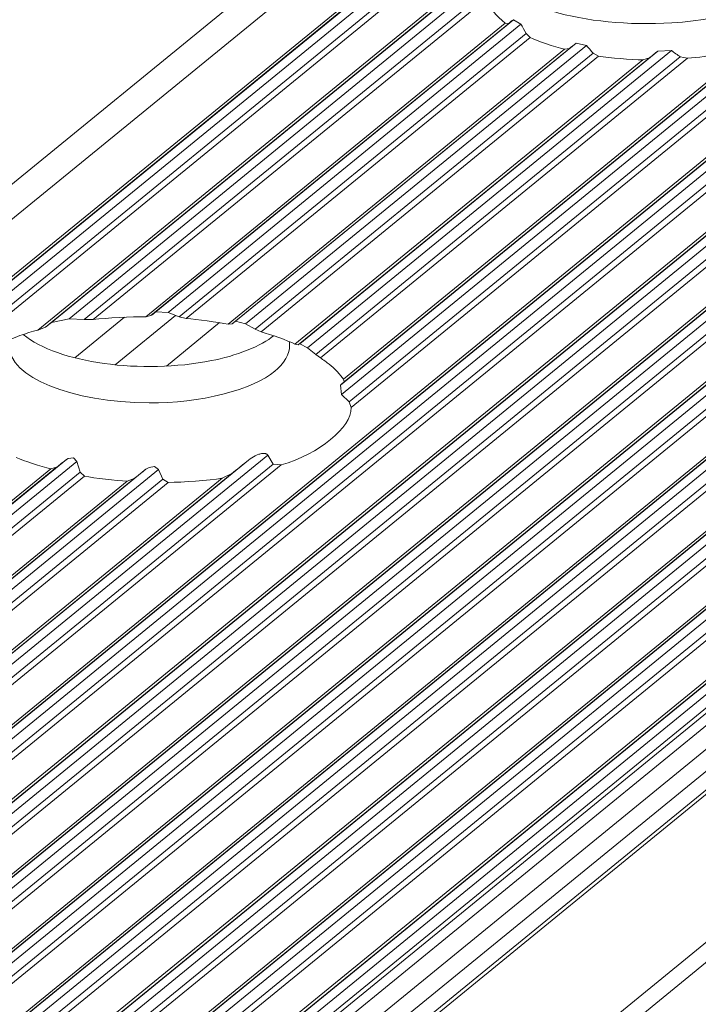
# Model space of a CAD drawing. Header units: inches. Extents: x 0 to 210, y 119 to 193.
# Tile 152 of 180: x 195.59 to 197.07, y 179.35 to 181.48. Entities that reach past the tile are written whole.
import ezdxf

# ---------------------------------------------------------------- set-up
doc = ezdxf.new("R2010")
doc.units = ezdxf.units.IN
doc.header["$MEASUREMENT"] = 0
doc.layers.add('Calque 1', color=7, linetype='Continuous')

# ---------------------------------------------------------------- blocks, each defined once
blk = doc.blocks.new('block 3018')
at = {"layer": 'Calque 1', "color": 9, "lineweight": 9, "true_color": 0xc0c0c0}
blk.add_lwpolyline([(202.1353, 186.4055), (156.0526, 148.779)], dxfattribs=at)
blk = doc.blocks.new('block 3020')
at = {"layer": 'Calque 1', "color": 9, "lineweight": 9, "true_color": 0xc0c0c0}
blk.add_lwpolyline([(202.2548, 186.3786), (156.1718, 148.7521)], dxfattribs=at)
blk = doc.blocks.new('block 3022')
at = {"layer": 'Calque 1', "color": 9, "lineweight": 9, "true_color": 0xc0c0c0}
blk.add_lwpolyline([(202.2658, 186.3808), (156.1832, 148.7543)], dxfattribs=at)
blk = doc.blocks.new('block 3024')
at = {"layer": 'Calque 1', "color": 9, "lineweight": 9, "true_color": 0xc0c0c0}
blk.add_lwpolyline([(202.2803, 186.392), (156.1976, 148.7655)], dxfattribs=at)
blk = doc.blocks.new('block 3026')
at = {"layer": 'Calque 1', "color": 9, "lineweight": 9, "true_color": 0xc0c0c0}
blk.add_lwpolyline([(202.3023, 186.387), (156.2197, 148.7607)], dxfattribs=at)
blk = doc.blocks.new('block 3028')
at = {"layer": 'Calque 1', "color": 9, "lineweight": 9, "true_color": 0xc0c0c0}
blk.add_lwpolyline([(202.3165, 186.3695), (156.2335, 148.743)], dxfattribs=at)
blk = doc.blocks.new('block 3030')
at = {"layer": 'Calque 1', "color": 9, "lineweight": 9, "true_color": 0xc0c0c0}
blk.add_lwpolyline([(202.3271, 186.3622), (156.2445, 148.7359)], dxfattribs=at)
blk = doc.blocks.new('block 3035')
at = {"layer": 'Calque 1', "color": 9, "lineweight": 9, "true_color": 0xc0c0c0}
blk.add_lwpolyline([(201.9186, 185.9421), (195.6316, 180.8089)], dxfattribs=at)
blk = doc.blocks.new('block 3117')
at = {"layer": 'Calque 1', "color": 9, "lineweight": 9, "true_color": 0xc0c0c0}
blk.add_lwpolyline([(196.1597, 180.5162), (189.8435, 175.3591)], dxfattribs=at)
blk = doc.blocks.new('block 3118')
at = {"layer": 'Calque 1', "color": 7, "lineweight": 9, "true_color": 0xffffff}
blk.add_open_spline([(196.1597, 180.5162), (196.2431, 180.5409), (196.3124, 180.5972), (196.312, 180.6408)], degree=3, dxfattribs=at)
blk = doc.blocks.new('block 3119')
at = {"layer": 'Calque 1', "color": 9, "lineweight": 9, "true_color": 0xc0c0c0}
blk.add_lwpolyline([(202.6282, 185.7979), (196.312, 180.6408)], dxfattribs=at)
blk = doc.blocks.new('block 3121')
at = {"layer": 'Calque 1', "color": 9, "lineweight": 9, "true_color": 0xc0c0c0}
blk.add_lwpolyline([(203.1888, 186.1688), (157.1058, 148.5425)], dxfattribs=at)
blk = doc.blocks.new('block 3126')
at = {"layer": 'Calque 1', "color": 9, "lineweight": 9, "true_color": 0xc0c0c0}
blk.add_lwpolyline([(203.1998, 186.171), (157.1171, 148.5445)], dxfattribs=at)
blk = doc.blocks.new('block 3161')
at = {"layer": 'Calque 1', "color": 9, "lineweight": 9, "true_color": 0xc0c0c0}
blk.add_lwpolyline([(203.2143, 186.1822), (157.1316, 148.5559)], dxfattribs=at)
blk = doc.blocks.new('block 3163')
at = {"layer": 'Calque 1', "color": 9, "lineweight": 9, "true_color": 0xc0c0c0}
blk.add_lwpolyline([(203.2363, 186.1772), (157.1536, 148.5509)], dxfattribs=at)
blk = doc.blocks.new('block 3165')
at = {"layer": 'Calque 1', "color": 9, "lineweight": 9, "true_color": 0xc0c0c0}
blk.add_lwpolyline([(203.2501, 186.1596), (157.1674, 148.5332)], dxfattribs=at)
blk = doc.blocks.new('block 3167')
at = {"layer": 'Calque 1', "color": 9, "lineweight": 9, "true_color": 0xc0c0c0}
blk.add_lwpolyline([(203.2611, 186.1526), (157.1785, 148.5261)], dxfattribs=at)
blk = doc.blocks.new('block 3169')
at = {"layer": 'Calque 1', "color": 9, "lineweight": 9, "true_color": 0xc0c0c0}
blk.add_lwpolyline([(203.3441, 186.1338), (157.2615, 148.5075)], dxfattribs=at)
blk = doc.blocks.new('block 3172')
at = {"layer": 'Calque 1', "color": 9, "lineweight": 9, "true_color": 0xc0c0c0}
blk.add_lwpolyline([(203.3555, 186.136), (157.2725, 148.5096)], dxfattribs=at)
blk = doc.blocks.new('block 3174')
at = {"layer": 'Calque 1', "color": 9, "lineweight": 9, "true_color": 0xc0c0c0}
blk.add_lwpolyline([(203.37, 186.1472), (157.2873, 148.5209)], dxfattribs=at)
blk = doc.blocks.new('block 3176')
at = {"layer": 'Calque 1', "color": 9, "lineweight": 9, "true_color": 0xc0c0c0}
blk.add_lwpolyline([(203.392, 186.1424), (157.309, 148.5159)], dxfattribs=at)
blk = doc.blocks.new('block 3178')
at = {"layer": 'Calque 1', "color": 9, "lineweight": 9, "true_color": 0xc0c0c0}
blk.add_lwpolyline([(203.4058, 186.1247), (157.3231, 148.4982)], dxfattribs=at)
blk = doc.blocks.new('block 3180')
at = {"layer": 'Calque 1', "color": 9, "lineweight": 9, "true_color": 0xc0c0c0}
blk.add_lwpolyline([(203.4168, 186.1176), (157.3342, 148.4911)], dxfattribs=at)
blk = doc.blocks.new('block 3182')
at = {"layer": 'Calque 1', "color": 9, "lineweight": 9, "true_color": 0xc0c0c0}
blk.add_lwpolyline([(203.4999, 186.0988), (157.4172, 148.4725)], dxfattribs=at)
blk = doc.blocks.new('block 3184')
at = {"layer": 'Calque 1', "color": 9, "lineweight": 9, "true_color": 0xc0c0c0}
blk.add_lwpolyline([(203.5112, 186.1011), (157.4282, 148.4746)], dxfattribs=at)
blk = doc.blocks.new('block 3186')
at = {"layer": 'Calque 1', "color": 9, "lineweight": 9, "true_color": 0xc0c0c0}
blk.add_lwpolyline([(203.5257, 186.1123), (157.4427, 148.486)], dxfattribs=at)
blk = doc.blocks.new('block 3188')
at = {"layer": 'Calque 1', "color": 9, "lineweight": 9, "true_color": 0xc0c0c0}
blk.add_lwpolyline([(203.5477, 186.1073), (157.4647, 148.481)], dxfattribs=at)
blk = doc.blocks.new('block 3190')
at = {"layer": 'Calque 1', "color": 9, "lineweight": 9, "true_color": 0xc0c0c0}
blk.add_lwpolyline([(203.5615, 186.0897), (157.4789, 148.4632)], dxfattribs=at)
blk = doc.blocks.new('block 3192')
at = {"layer": 'Calque 1', "color": 9, "lineweight": 9, "true_color": 0xc0c0c0}
blk.add_lwpolyline([(203.5725, 186.0826), (157.4895, 148.4562)], dxfattribs=at)
blk = doc.blocks.new('block 3194')
at = {"layer": 'Calque 1', "color": 9, "lineweight": 9, "true_color": 0xc0c0c0}
blk.add_lwpolyline([(203.6556, 186.0639), (157.5729, 148.4375)], dxfattribs=at)
blk = doc.blocks.new('block 3196')
at = {"layer": 'Calque 1', "color": 9, "lineweight": 9, "true_color": 0xc0c0c0}
blk.add_lwpolyline([(203.6666, 186.0661), (157.5839, 148.4396)], dxfattribs=at)
blk = doc.blocks.new('block 3200')
at = {"layer": 'Calque 1', "color": 9, "lineweight": 9, "true_color": 0xc0c0c0}
blk.add_lwpolyline([(203.6811, 186.0773), (157.5984, 148.451)], dxfattribs=at)
blk = doc.blocks.new('block 3202')
at = {"layer": 'Calque 1', "color": 9, "lineweight": 9, "true_color": 0xc0c0c0}
blk.add_lwpolyline([(203.7031, 186.0725), (157.6205, 148.446)], dxfattribs=at)
blk = doc.blocks.new('block 3204')
at = {"layer": 'Calque 1', "color": 9, "lineweight": 9, "true_color": 0xc0c0c0}
blk.add_lwpolyline([(203.7172, 186.0547), (157.6346, 148.4282)], dxfattribs=at)
blk = doc.blocks.new('block 3206')
at = {"layer": 'Calque 1', "color": 9, "lineweight": 9, "true_color": 0xc0c0c0}
blk.add_lwpolyline([(203.7283, 186.0477), (157.6453, 148.4212)], dxfattribs=at)
blk = doc.blocks.new('block 3208')
at = {"layer": 'Calque 1', "color": 9, "lineweight": 9, "true_color": 0xc0c0c0}
blk.add_lwpolyline([(203.8113, 186.0289), (157.7286, 148.4026)], dxfattribs=at)
blk = doc.blocks.new('block 3210')
at = {"layer": 'Calque 1', "color": 9, "lineweight": 9, "true_color": 0xc0c0c0}
blk.add_lwpolyline([(203.8223, 186.0311), (157.7397, 148.4046)], dxfattribs=at)
blk = doc.blocks.new('block 3212')
at = {"layer": 'Calque 1', "color": 9, "lineweight": 9, "true_color": 0xc0c0c0}
blk.add_lwpolyline([(203.8368, 186.0423), (157.7541, 148.416)], dxfattribs=at)
blk = doc.blocks.new('block 3216')
at = {"layer": 'Calque 1', "color": 9, "lineweight": 9, "true_color": 0xc0c0c0}
blk.add_lwpolyline([(203.8588, 186.0375), (157.7762, 148.411)], dxfattribs=at)
blk = doc.blocks.new('block 3218')
at = {"layer": 'Calque 1', "color": 9, "lineweight": 9, "true_color": 0xc0c0c0}
blk.add_lwpolyline([(203.873, 186.0198), (157.79, 148.3935)], dxfattribs=at)
blk = doc.blocks.new('block 3220')
at = {"layer": 'Calque 1', "color": 9, "lineweight": 9, "true_color": 0xc0c0c0}
blk.add_lwpolyline([(203.8836, 186.0127), (157.801, 148.3862)], dxfattribs=at)
blk = doc.blocks.new('block 3222')
at = {"layer": 'Calque 1', "color": 9, "lineweight": 9, "true_color": 0xc0c0c0}
blk.add_lwpolyline([(203.967, 185.9939), (157.884, 148.3676)], dxfattribs=at)
blk = doc.blocks.new('block 3225')
at = {"layer": 'Calque 1', "color": 9, "lineweight": 9, "true_color": 0xc0c0c0}
blk.add_lwpolyline([(203.978, 185.9962), (157.8954, 148.3697)], dxfattribs=at)
blk = doc.blocks.new('block 3229')
at = {"layer": 'Calque 1', "color": 9, "lineweight": 9, "true_color": 0xc0c0c0}
blk.add_lwpolyline([(203.9925, 186.0074), (157.9098, 148.381)], dxfattribs=at)
blk = doc.blocks.new('block 3231')
at = {"layer": 'Calque 1', "color": 9, "lineweight": 9, "true_color": 0xc0c0c0}
blk.add_lwpolyline([(204.0146, 186.0026), (157.9319, 148.3761)], dxfattribs=at)
blk = doc.blocks.new('block 3233')
at = {"layer": 'Calque 1', "color": 9, "lineweight": 9, "true_color": 0xc0c0c0}
blk.add_lwpolyline([(204.0283, 185.9848), (157.9457, 148.3583)], dxfattribs=at)
blk = doc.blocks.new('block 3235')
at = {"layer": 'Calque 1', "color": 9, "lineweight": 9, "true_color": 0xc0c0c0}
blk.add_lwpolyline([(204.0394, 185.9777), (157.9567, 148.3512)], dxfattribs=at)
blk = doc.blocks.new('block 3237')
at = {"layer": 'Calque 1', "color": 9, "lineweight": 9, "true_color": 0xc0c0c0}
blk.add_lwpolyline([(204.1227, 185.959), (158.0397, 148.3326)], dxfattribs=at)
blk = doc.blocks.new('block 3240')
at = {"layer": 'Calque 1', "color": 9, "lineweight": 9, "true_color": 0xc0c0c0}
blk.add_lwpolyline([(204.1338, 185.9612), (158.0507, 148.3347)], dxfattribs=at)
blk = doc.blocks.new('block 3242')
at = {"layer": 'Calque 1', "color": 9, "lineweight": 9, "true_color": 0xc0c0c0}
blk.add_lwpolyline([(204.1482, 185.9724), (158.0656, 148.3461)], dxfattribs=at)
blk = doc.blocks.new('block 3244')
at = {"layer": 'Calque 1', "color": 9, "lineweight": 9, "true_color": 0xc0c0c0}
blk.add_lwpolyline([(204.1703, 185.9676), (158.0873, 148.3411)], dxfattribs=at)
blk = doc.blocks.new('block 3246')
at = {"layer": 'Calque 1', "color": 9, "lineweight": 9, "true_color": 0xc0c0c0}
blk.add_lwpolyline([(204.1841, 185.9498), (158.1014, 148.3235)], dxfattribs=at)
blk = doc.blocks.new('block 3248')
at = {"layer": 'Calque 1', "color": 9, "lineweight": 9, "true_color": 0xc0c0c0}
blk.add_lwpolyline([(204.1951, 185.9428), (158.1124, 148.3163)], dxfattribs=at)
blk = doc.blocks.new('block 3250')
at = {"layer": 'Calque 1', "color": 9, "lineweight": 9, "true_color": 0xc0c0c0}
blk.add_lwpolyline([(204.2781, 185.924), (158.1954, 148.2977)], dxfattribs=at)
blk = doc.blocks.new('block 3252')
at = {"layer": 'Calque 1', "color": 9, "lineweight": 9, "true_color": 0xc0c0c0}
blk.add_lwpolyline([(204.3584, 185.8405), (158.2757, 148.214)], dxfattribs=at)
blk = doc.blocks.new('block 3253')
at = {"layer": 'Calque 1', "color": 9, "lineweight": 9, "true_color": 0xc0c0c0}
blk.add_lwpolyline([(204.3818, 185.8119), (158.2988, 148.1854)], dxfattribs=at)
blk = doc.blocks.new('block 3255')
at = {"layer": 'Calque 1', "color": 9, "lineweight": 9, "true_color": 0xc0c0c0}
blk.add_lwpolyline([(204.2895, 185.9262), (158.2065, 148.2997)], dxfattribs=at)
blk = doc.blocks.new('block 3257')
at = {"layer": 'Calque 1', "color": 9, "lineweight": 9, "true_color": 0xc0c0c0}
blk.add_lwpolyline([(204.3584, 185.8914), (158.2757, 148.2651)], dxfattribs=at)
blk = doc.blocks.new('block 3259')
at = {"layer": 'Calque 1', "color": 9, "lineweight": 9, "true_color": 0xc0c0c0}
blk.add_lwpolyline([(204.4214, 185.8036), (158.3388, 148.1773)], dxfattribs=at)
blk = doc.blocks.new('block 3261')
at = {"layer": 'Calque 1', "color": 9, "lineweight": 9, "true_color": 0xc0c0c0}
blk.add_lwpolyline([(204.3039, 185.9374), (158.2209, 148.3111)], dxfattribs=at)
blk = doc.blocks.new('block 3263')
at = {"layer": 'Calque 1', "color": 9, "lineweight": 9, "true_color": 0xc0c0c0}
blk.add_lwpolyline([(204.326, 185.9326), (158.243, 148.3061)], dxfattribs=at)
blk = doc.blocks.new('block 3265')
at = {"layer": 'Calque 1', "color": 9, "lineweight": 9, "true_color": 0xc0c0c0}
blk.add_lwpolyline([(204.3398, 185.9149), (158.2571, 148.2885)], dxfattribs=at)
blk = doc.blocks.new('block 3267')
at = {"layer": 'Calque 1', "color": 9, "lineweight": 9, "true_color": 0xc0c0c0}
blk.add_lwpolyline([(204.347, 185.9092), (158.264, 148.2827)], dxfattribs=at)
blk = doc.blocks.new('block 3273')
at = {"layer": 'Calque 1', "color": 7, "lineweight": 9, "true_color": 0xffffff}
blk.add_lwpolyline([(201.9244, 185.9398), (195.6481, 180.8153)], dxfattribs=at)
blk = doc.blocks.new('block 3274')
at = {"layer": 'Calque 1', "color": 7, "lineweight": 9, "true_color": 0xffffff}
blk.add_lwpolyline([(195.6316, 180.8089), (195.6481, 180.8153)], dxfattribs=at)
blk = doc.blocks.new('block 3286')
at = {"layer": 'Calque 1', "color": 7, "lineweight": 9, "true_color": 0xffffff}
blk.add_lwpolyline([(196.619, 181.6073), (195.6612, 180.8254)], dxfattribs=at)
blk = doc.blocks.new('block 3287')
at = {"layer": 'Calque 1', "color": 7, "lineweight": 9, "true_color": 0xffffff}
blk.add_open_spline([(195.6612, 180.8254), (195.6578, 180.8228), (195.6516, 180.8179), (195.6481, 180.8153)], degree=3, dxfattribs=at)
blk = doc.blocks.new('block 3313')
at = {"layer": 'Calque 1', "color": 9, "lineweight": 9, "true_color": 0xc0c0c0}
blk.add_lwpolyline([(202.5993, 185.8193), (196.2913, 180.6689)], dxfattribs=at)
blk = doc.blocks.new('block 3314')
at = {"layer": 'Calque 1', "color": 7, "lineweight": 9, "true_color": 0xffffff}
blk.add_lwpolyline([(196.2889, 180.6897), (196.2913, 180.6689)], dxfattribs=at)
blk = doc.blocks.new('block 3315')
at = {"layer": 'Calque 1', "color": 7, "lineweight": 9, "true_color": 0xffffff}
blk.add_lwpolyline([(202.558, 185.8084), (196.2889, 180.6897)], dxfattribs=at)
blk = doc.blocks.new('block 3319')
at = {"layer": 'Calque 1', "color": 7, "lineweight": 9, "true_color": 0xffffff}
blk.add_lwpolyline([(196.3075, 180.653), (196.312, 180.6408)], dxfattribs=at)
blk = doc.blocks.new('block 3320')
at = {"layer": 'Calque 1', "color": 9, "lineweight": 9, "true_color": 0xc0c0c0}
blk.add_lwpolyline([(202.611, 185.7998), (196.3075, 180.653)], dxfattribs=at)
blk = doc.blocks.new('block 3321')
at = {"layer": 'Calque 1', "color": 7, "lineweight": 9, "true_color": 0xffffff}
blk.add_lwpolyline([(196.2913, 180.6689), (196.3075, 180.653)], dxfattribs=at)
blk = doc.blocks.new('block 3332')
at = {"layer": 'Calque 1', "color": 7, "lineweight": 9, "true_color": 0xffffff}
blk.add_open_spline([(196.2889, 180.6897), (196.2913, 180.6918), (196.2951, 180.6952), (196.2965, 180.6964)], degree=3, dxfattribs=at)
blk = doc.blocks.new('block 3333')
at = {"layer": 'Calque 1', "color": 9, "lineweight": 9, "true_color": 0xc0c0c0}
blk.add_lwpolyline([(197.2129, 181.4447), (196.2965, 180.6964)], dxfattribs=at)
blk = doc.blocks.new('block 3365')
at = {"layer": 'Calque 1', "color": 9, "lineweight": 9, "true_color": 0xc0c0c0}
blk.add_lwpolyline([(196.0261, 180.8251), (195.9107, 180.7309)], dxfattribs=at)
blk = doc.blocks.new('block 3414')
at = {"layer": 'Calque 1', "color": 9, "lineweight": 9, "true_color": 0xc0c0c0}
blk.add_lwpolyline([(195.8197, 180.837), (195.7119, 180.7489)], dxfattribs=at)
blk = doc.blocks.new('block 3838')
at = {"layer": 'Calque 1', "color": 9, "lineweight": 9, "true_color": 0xc0c0c0}
blk.add_lwpolyline([(207.5503, 187.9838), (161.4676, 150.3575)], dxfattribs=at)
blk = doc.blocks.new('block 3848')
at = {"layer": 'Calque 1', "color": 9, "lineweight": 9, "true_color": 0xc0c0c0}
blk.add_lwpolyline([(207.5306, 188.0116), (161.4476, 150.3851)], dxfattribs=at)
blk = doc.blocks.new('block 4361')
at = {"layer": 'Calque 1', "color": 7, "lineweight": 9, "true_color": 0xffffff}
blk.add_open_spline([(196.6083, 181.593), (196.6393, 181.5157), (196.8184, 181.4631), (197.0083, 181.4759), (197.1319, 181.4819), (197.2556, 181.5265), (197.2856, 181.5758)], degree=3, knots=[0, 0, 0, 0, 1, 1, 1, 2, 2, 2, 2], dxfattribs=at)
blk = doc.blocks.new('block 4365')
at = {"layer": 'Calque 1', "color": 7, "lineweight": 9, "true_color": 0xffffff}
blk.add_open_spline([(197.042, 181.3987), (197.0861, 181.4018), (197.153, 181.4159), (197.1846, 181.4287)], degree=3, dxfattribs=at)
blk = doc.blocks.new('block 4366')
at = {"layer": 'Calque 1', "color": 7, "lineweight": 9, "true_color": 0xffffff}
blk.add_lwpolyline([(197.042, 181.3987), (197.0265, 181.402)], dxfattribs=at)
blk = doc.blocks.new('block 4367')
at = {"layer": 'Calque 1', "color": 7, "lineweight": 9, "true_color": 0xffffff}
blk.add_open_spline([(197.0072, 181.4154), (197.012, 181.4118), (197.0217, 181.4052), (197.0265, 181.402)], degree=3, dxfattribs=at)
blk = doc.blocks.new('block 4368')
at = {"layer": 'Calque 1', "color": 7, "lineweight": 9, "true_color": 0xffffff}
blk.add_lwpolyline([(197.0072, 181.4154), (196.9779, 181.4144)], dxfattribs=at)
blk = doc.blocks.new('block 4369')
at = {"layer": 'Calque 1', "color": 7, "lineweight": 9, "true_color": 0xffffff}
blk.add_open_spline([(196.9593, 181.3997), (196.9638, 181.4033), (196.9731, 181.4106), (196.9779, 181.4144)], degree=3, dxfattribs=at)
blk = doc.blocks.new('block 4370')
at = {"layer": 'Calque 1', "color": 7, "lineweight": 9, "true_color": 0xffffff}
blk.add_lwpolyline([(196.9593, 181.3997), (196.9452, 181.3952)], dxfattribs=at)
blk = doc.blocks.new('block 4371')
at = {"layer": 'Calque 1', "color": 7, "lineweight": 9, "true_color": 0xffffff}
blk.add_open_spline([(196.8491, 181.4033), (196.8736, 181.3994), (196.9197, 181.3956), (196.9452, 181.3952)], degree=3, dxfattribs=at)
blk = doc.blocks.new('block 4372')
at = {"layer": 'Calque 1', "color": 7, "lineweight": 9, "true_color": 0xffffff}
blk.add_lwpolyline([(196.8491, 181.4033), (196.8374, 181.4097)], dxfattribs=at)
blk = doc.blocks.new('block 4373')
at = {"layer": 'Calque 1', "color": 7, "lineweight": 9, "true_color": 0xffffff}
blk.add_open_spline([(196.8226, 181.4268), (196.8264, 181.4225), (196.8336, 181.414), (196.8374, 181.4097)], degree=3, dxfattribs=at)
blk = doc.blocks.new('block 4374')
at = {"layer": 'Calque 1', "color": 7, "lineweight": 9, "true_color": 0xffffff}
blk.add_lwpolyline([(196.8226, 181.4268), (196.8002, 181.4313)], dxfattribs=at)
blk = doc.blocks.new('block 4375')
at = {"layer": 'Calque 1', "color": 7, "lineweight": 9, "true_color": 0xffffff}
blk.add_open_spline([(196.7857, 181.4201), (196.7892, 181.4228), (196.7964, 181.4285), (196.8002, 181.4313)], degree=3, dxfattribs=at)
blk = doc.blocks.new('block 4376')
at = {"layer": 'Calque 1', "color": 7, "lineweight": 9, "true_color": 0xffffff}
blk.add_lwpolyline([(196.7857, 181.4201), (196.775, 181.4182)], dxfattribs=at)
blk = doc.blocks.new('block 4377')
at = {"layer": 'Calque 1', "color": 7, "lineweight": 9, "true_color": 0xffffff}
blk.add_open_spline([(196.7003, 181.444), (196.7171, 181.4359), (196.753, 181.4235), (196.775, 181.4182)], degree=3, dxfattribs=at)
blk = doc.blocks.new('block 4378')
at = {"layer": 'Calque 1', "color": 7, "lineweight": 9, "true_color": 0xffffff}
blk.add_lwpolyline([(196.7003, 181.444), (196.6917, 181.4528)], dxfattribs=at)
blk = doc.blocks.new('block 4379')
at = {"layer": 'Calque 1', "color": 7, "lineweight": 9, "true_color": 0xffffff}
blk.add_open_spline([(196.6806, 181.4728), (196.6834, 181.4678), (196.6886, 181.4578), (196.6917, 181.4528)], degree=3, dxfattribs=at)
blk = doc.blocks.new('block 4380')
at = {"layer": 'Calque 1', "color": 7, "lineweight": 9, "true_color": 0xffffff}
blk.add_lwpolyline([(196.6806, 181.4728), (196.6641, 181.4822)], dxfattribs=at)
blk = doc.blocks.new('block 4381')
at = {"layer": 'Calque 1', "color": 7, "lineweight": 9, "true_color": 0xffffff}
blk.add_open_spline([(196.6541, 181.4745), (196.6565, 181.4764), (196.6613, 181.4802), (196.6641, 181.4822)], degree=3, dxfattribs=at)
blk = doc.blocks.new('block 4382')
at = {"layer": 'Calque 1', "color": 7, "lineweight": 9, "true_color": 0xffffff}
blk.add_lwpolyline([(196.6541, 181.4745), (196.6465, 181.4753)], dxfattribs=at)
blk = doc.blocks.new('block 4383')
at = {"layer": 'Calque 1', "color": 7, "lineweight": 9, "true_color": 0xffffff}
blk.add_open_spline([(196.6059, 181.5287), (196.6086, 181.5138), (196.6276, 181.4884), (196.6465, 181.4753)], degree=3, dxfattribs=at)
blk = doc.blocks.new('block 4387')
at = {"layer": 'Calque 1', "color": 9, "lineweight": 9, "true_color": 0xc0c0c0}
blk.add_lwpolyline([(196.6038, 181.5723), (195.6995, 180.8337)], dxfattribs=at)
blk = doc.blocks.new('block 4388')
at = {"layer": 'Calque 1', "color": 7, "lineweight": 9, "true_color": 0xffffff}
blk.add_lwpolyline([(195.6612, 180.8254), (195.6995, 180.8337)], dxfattribs=at)
blk = doc.blocks.new('block 4389')
at = {"layer": 'Calque 1', "color": 9, "lineweight": 9, "true_color": 0xc0c0c0}
blk.add_lwpolyline([(196.6038, 181.5432), (195.7325, 180.8316)], dxfattribs=at)
blk = doc.blocks.new('block 4390')
at = {"layer": 'Calque 1', "color": 7, "lineweight": 9, "true_color": 0xffffff}
blk.add_lwpolyline([(195.6995, 180.8337), (195.7325, 180.8316)], dxfattribs=at)
blk = doc.blocks.new('block 4391')
at = {"layer": 'Calque 1', "color": 9, "lineweight": 9, "true_color": 0xc0c0c0}
blk.add_lwpolyline([(196.6059, 181.5287), (195.7522, 180.8318)], dxfattribs=at)
blk = doc.blocks.new('block 4392')
at = {"layer": 'Calque 1', "color": 7, "lineweight": 9, "true_color": 0xffffff}
blk.add_lwpolyline([(195.7325, 180.8316), (195.7522, 180.8318)], dxfattribs=at)
blk = doc.blocks.new('block 4393')
at = {"layer": 'Calque 1', "color": 9, "lineweight": 9, "true_color": 0xc0c0c0}
blk.add_lwpolyline([(196.6465, 181.4753), (195.8659, 180.838)], dxfattribs=at)
blk = doc.blocks.new('block 4394')
at = {"layer": 'Calque 1', "color": 7, "lineweight": 9, "true_color": 0xffffff}
blk.add_open_spline([(195.8659, 180.838), (195.8355, 180.8385), (195.7808, 180.8354), (195.7522, 180.8318)], degree=3, dxfattribs=at)
blk = doc.blocks.new('block 4395')
at = {"layer": 'Calque 1', "color": 9, "lineweight": 9, "true_color": 0xc0c0c0}
blk.add_lwpolyline([(196.6541, 181.4745), (195.8772, 180.8404)], dxfattribs=at)
blk = doc.blocks.new('block 4396')
at = {"layer": 'Calque 1', "color": 7, "lineweight": 9, "true_color": 0xffffff}
blk.add_lwpolyline([(195.8659, 180.838), (195.8772, 180.8404)], dxfattribs=at)
blk = doc.blocks.new('block 4397')
at = {"layer": 'Calque 1', "color": 9, "lineweight": 9, "true_color": 0xc0c0c0}
blk.add_lwpolyline([(196.6641, 181.4822), (195.8876, 180.8482)], dxfattribs=at)
blk = doc.blocks.new('block 4398')
at = {"layer": 'Calque 1', "color": 7, "lineweight": 9, "true_color": 0xffffff}
blk.add_open_spline([(195.8876, 180.8482), (195.8852, 180.8463), (195.88, 180.8425), (195.8772, 180.8404)], degree=3, dxfattribs=at)
blk = doc.blocks.new('block 4399')
at = {"layer": 'Calque 1', "color": 9, "lineweight": 9, "true_color": 0xc0c0c0}
blk.add_lwpolyline([(196.6806, 181.4728), (195.9144, 180.8473)], dxfattribs=at)
blk = doc.blocks.new('block 4400')
at = {"layer": 'Calque 1', "color": 7, "lineweight": 9, "true_color": 0xffffff}
blk.add_lwpolyline([(195.8876, 180.8482), (195.9144, 180.8473)], dxfattribs=at)
blk = doc.blocks.new('block 4401')
at = {"layer": 'Calque 1', "color": 9, "lineweight": 9, "true_color": 0xc0c0c0}
blk.add_lwpolyline([(197.1846, 181.4287), (196.2951, 180.7023)], dxfattribs=at)
blk = doc.blocks.new('block 4402')
at = {"layer": 'Calque 1', "color": 7, "lineweight": 9, "true_color": 0xffffff}
blk.add_open_spline([(196.2641, 180.7348), (196.26, 180.7384), (196.2507, 180.7452), (196.2455, 180.7484)], degree=3, dxfattribs=at)
blk = doc.blocks.new('block 4403')
at = {"layer": 'Calque 1', "color": 9, "lineweight": 9, "true_color": 0xc0c0c0}
blk.add_lwpolyline([(197.042, 181.3987), (196.2455, 180.7484)], dxfattribs=at)
blk = doc.blocks.new('block 4404')
at = {"layer": 'Calque 1', "color": 7, "lineweight": 9, "true_color": 0xffffff}
blk.add_lwpolyline([(196.2951, 180.7023), (196.2965, 180.6964)], dxfattribs=at)
blk = doc.blocks.new('block 4405')
at = {"layer": 'Calque 1', "color": 9, "lineweight": 9, "true_color": 0xc0c0c0}
blk.add_lwpolyline([(196.6917, 181.4528), (195.9386, 180.8378)], dxfattribs=at)
blk = doc.blocks.new('block 4406')
at = {"layer": 'Calque 1', "color": 7, "lineweight": 9, "true_color": 0xffffff}
blk.add_lwpolyline([(195.9144, 180.8473), (195.9386, 180.8378)], dxfattribs=at)
blk = doc.blocks.new('block 4407')
at = {"layer": 'Calque 1', "color": 9, "lineweight": 9, "true_color": 0xc0c0c0}
blk.add_lwpolyline([(196.7003, 181.444), (195.9537, 180.834)], dxfattribs=at)
blk = doc.blocks.new('block 4408')
at = {"layer": 'Calque 1', "color": 7, "lineweight": 9, "true_color": 0xffffff}
blk.add_lwpolyline([(195.9386, 180.8378), (195.9537, 180.834)], dxfattribs=at)
blk = doc.blocks.new('block 4409')
at = {"layer": 'Calque 1', "color": 9, "lineweight": 9, "true_color": 0xc0c0c0}
blk.add_lwpolyline([(196.775, 181.4182), (196.0447, 180.8218)], dxfattribs=at)
blk = doc.blocks.new('block 4410')
at = {"layer": 'Calque 1', "color": 7, "lineweight": 9, "true_color": 0xffffff}
blk.add_open_spline([(196.0447, 180.8218), (196.0219, 180.8263), (195.9778, 180.8323), (195.9537, 180.834)], degree=3, dxfattribs=at)
blk = doc.blocks.new('block 4411')
at = {"layer": 'Calque 1', "color": 9, "lineweight": 9, "true_color": 0xc0c0c0}
blk.add_lwpolyline([(196.7857, 181.4201), (196.0536, 180.8223)], dxfattribs=at)
blk = doc.blocks.new('block 4412')
at = {"layer": 'Calque 1', "color": 7, "lineweight": 9, "true_color": 0xffffff}
blk.add_lwpolyline([(196.0447, 180.8218), (196.0536, 180.8223)], dxfattribs=at)
blk = doc.blocks.new('block 4413')
at = {"layer": 'Calque 1', "color": 9, "lineweight": 9, "true_color": 0xc0c0c0}
blk.add_lwpolyline([(196.9452, 181.3952), (196.19, 180.7786)], dxfattribs=at)
blk = doc.blocks.new('block 4414')
at = {"layer": 'Calque 1', "color": 7, "lineweight": 9, "true_color": 0xffffff}
blk.add_open_spline([(196.19, 180.7786), (196.1732, 180.7865), (196.1377, 180.7992), (196.1163, 180.8049)], degree=3, dxfattribs=at)
blk = doc.blocks.new('block 4415')
at = {"layer": 'Calque 1', "color": 9, "lineweight": 9, "true_color": 0xc0c0c0}
blk.add_lwpolyline([(196.8491, 181.4033), (196.1163, 180.8049)], dxfattribs=at)
blk = doc.blocks.new('block 4416')
at = {"layer": 'Calque 1', "color": 9, "lineweight": 9, "true_color": 0xc0c0c0}
blk.add_lwpolyline([(196.8002, 181.4313), (196.0612, 180.828)], dxfattribs=at)
blk = doc.blocks.new('block 4417')
at = {"layer": 'Calque 1', "color": 7, "lineweight": 9, "true_color": 0xffffff}
blk.add_open_spline([(196.0612, 180.828), (196.0595, 180.8266), (196.0557, 180.8239), (196.0536, 180.8223)], degree=3, dxfattribs=at)
blk = doc.blocks.new('block 4418')
at = {"layer": 'Calque 1', "color": 9, "lineweight": 9, "true_color": 0xc0c0c0}
blk.add_lwpolyline([(196.8226, 181.4268), (196.0829, 180.8228)], dxfattribs=at)
blk = doc.blocks.new('block 4419')
at = {"layer": 'Calque 1', "color": 7, "lineweight": 9, "true_color": 0xffffff}
blk.add_lwpolyline([(196.0612, 180.828), (196.0829, 180.8228)], dxfattribs=at)
blk = doc.blocks.new('block 4420')
at = {"layer": 'Calque 1', "color": 9, "lineweight": 9, "true_color": 0xc0c0c0}
blk.add_lwpolyline([(196.8374, 181.4097), (196.1036, 180.8106)], dxfattribs=at)
blk = doc.blocks.new('block 4421')
at = {"layer": 'Calque 1', "color": 7, "lineweight": 9, "true_color": 0xffffff}
blk.add_lwpolyline([(196.0829, 180.8228), (196.1036, 180.8106)], dxfattribs=at)
blk = doc.blocks.new('block 4422')
at = {"layer": 'Calque 1', "color": 7, "lineweight": 9, "true_color": 0xffffff}
blk.add_lwpolyline([(196.1036, 180.8106), (196.1163, 180.8049)], dxfattribs=at)
blk = doc.blocks.new('block 4423')
at = {"layer": 'Calque 1', "color": 7, "lineweight": 9, "true_color": 0xffffff}
blk.add_lwpolyline([(196.2352, 180.756), (196.2455, 180.7484)], dxfattribs=at)
blk = doc.blocks.new('block 4424')
at = {"layer": 'Calque 1', "color": 9, "lineweight": 9, "true_color": 0xc0c0c0}
blk.add_lwpolyline([(197.0265, 181.402), (196.2352, 180.756)], dxfattribs=at)
blk = doc.blocks.new('block 4425')
at = {"layer": 'Calque 1', "color": 7, "lineweight": 9, "true_color": 0xffffff}
blk.add_lwpolyline([(196.2169, 180.7701), (196.2352, 180.756)], dxfattribs=at)
blk = doc.blocks.new('block 4426')
at = {"layer": 'Calque 1', "color": 9, "lineweight": 9, "true_color": 0xc0c0c0}
blk.add_lwpolyline([(197.0072, 181.4154), (196.2169, 180.7701)], dxfattribs=at)
blk = doc.blocks.new('block 4427')
at = {"layer": 'Calque 1', "color": 7, "lineweight": 9, "true_color": 0xffffff}
blk.add_lwpolyline([(196.2004, 180.7794), (196.2169, 180.7701)], dxfattribs=at)
blk = doc.blocks.new('block 4428')
at = {"layer": 'Calque 1', "color": 9, "lineweight": 9, "true_color": 0xc0c0c0}
blk.add_lwpolyline([(196.9779, 181.4144), (196.2004, 180.7794)], dxfattribs=at)
blk = doc.blocks.new('block 4429')
at = {"layer": 'Calque 1', "color": 9, "lineweight": 9, "true_color": 0xc0c0c0}
blk.add_lwpolyline([(196.9593, 181.3997), (196.1966, 180.777)], dxfattribs=at)
blk = doc.blocks.new('block 4430')
at = {"layer": 'Calque 1', "color": 7, "lineweight": 9, "true_color": 0xffffff}
blk.add_lwpolyline([(196.19, 180.7786), (196.1966, 180.777)], dxfattribs=at)
blk = doc.blocks.new('block 4431')
at = {"layer": 'Calque 1', "color": 7, "lineweight": 9, "true_color": 0xffffff}
blk.add_open_spline([(196.2004, 180.7794), (196.1997, 180.7791), (196.1976, 180.7777), (196.1966, 180.777)], degree=3, dxfattribs=at)
blk = doc.blocks.new('block 4491')
at = {"layer": 'Calque 1', "color": 7, "lineweight": 9, "true_color": 0xffffff}
blk.add_open_spline([(195.6316, 180.8089), (195.5823, 180.7967), (195.5186, 180.7669), (195.4952, 180.7448)], degree=3, dxfattribs=at)
blk = doc.blocks.new('block 4492')
at = {"layer": 'Calque 1', "color": 7, "lineweight": 9, "true_color": 0xffffff}
blk.add_open_spline([(196.2951, 180.7023), (196.2896, 180.7111), (196.2745, 180.7267), (196.2641, 180.7348)], degree=3, dxfattribs=at)
blk = doc.blocks.new('block 4493')
at = {"layer": 'Calque 1', "color": 7, "lineweight": 9, "true_color": 0xffffff}
blk.add_open_spline([(196.178, 180.7756), (196.1783, 180.7777), (196.178, 180.7818), (196.1773, 180.7839)], degree=3, dxfattribs=at)
blk = doc.blocks.new('block 4494')
at = {"layer": 'Calque 1', "color": 7, "lineweight": 9, "true_color": 0xffffff}
blk.add_lwpolyline([(196.1597, 180.5162), (196.1425, 180.5181)], dxfattribs=at)
blk = doc.blocks.new('block 4495')
at = {"layer": 'Calque 1', "color": 7, "lineweight": 9, "true_color": 0xffffff}
blk.add_lwpolyline([(196.1425, 180.5181), (196.1308, 180.5376)], dxfattribs=at)
blk = doc.blocks.new('block 4496')
at = {"layer": 'Calque 1', "color": 7, "lineweight": 5, "true_color": 0xffffff}
blk.add_lwpolyline([(196.1308, 180.5376), (196.1304, 180.5378), (196.1304, 180.5378), (196.1304, 180.5381), (196.1304, 180.5381), (196.1304, 180.5383), (196.1304, 180.5383), (196.1301, 180.5385), (196.1301, 180.5385), (196.1301, 180.5386), (196.1301, 180.5386), (196.1298, 180.5388), (196.1298, 180.5388), (196.1298, 180.539), (196.1298, 180.539), (196.1294, 180.5391), (196.1294, 180.5391), (196.1294, 180.5393), (196.1294, 180.5393), (196.1291, 180.5395), (196.1291, 180.5395), (196.1291, 180.5397), (196.1291, 180.5397), (196.1287, 180.5397), (196.1287, 180.5397), (196.1284, 180.5398), (196.1284, 180.5398), (196.1284, 180.54), (196.1284, 180.54), (196.128, 180.5402), (196.128, 180.5402), (196.1277, 180.5403), (196.1277, 180.5403), (196.1273, 180.5403), (196.1273, 180.5403), (196.127, 180.5405), (196.127, 180.5405), (196.1267, 180.5407), (196.1267, 180.5407), (196.1263, 180.5409), (196.1263, 180.5409), (196.1256, 180.541), (196.1256, 180.541), (196.1249, 180.5412), (196.1249, 180.5412), (196.1242, 180.5412), (196.1242, 180.5412), (196.1236, 180.5414), (196.1236, 180.5414), (196.1232, 180.5414), (196.1232, 180.5414), (196.1225, 180.5414), (196.1225, 180.5414), (196.1205, 180.5414), (196.1205, 180.5414), (196.1187, 180.5412), (196.1187, 180.5412), (196.117, 180.5409), (196.117, 180.5409), (196.1153, 180.5405), (196.1153, 180.5405), (196.1136, 180.54), (196.1136, 180.54), (196.1118, 180.5395), (196.1118, 180.5395), (196.1077, 180.5379), (196.1077, 180.5379), (196.1036, 180.536), (196.1036, 180.536), (196.0998, 180.534), (196.0998, 180.534), (196.0963, 180.5317), (196.0963, 180.5317), (196.0926, 180.5293), (196.0926, 180.5293), (196.0891, 180.5267), (196.0891, 180.5267)], dxfattribs=at)
blk = doc.blocks.new('block 4497')
at = {"layer": 'Calque 1', "color": 7, "lineweight": 9, "true_color": 0xffffff}
blk.add_open_spline([(196.0526, 180.4975), (196.0622, 180.505), (196.0805, 180.5197), (196.0891, 180.5267)], degree=3, dxfattribs=at)
blk = doc.blocks.new('block 4498')
at = {"layer": 'Calque 1', "color": 7, "lineweight": 9, "true_color": 0xffffff}
blk.add_lwpolyline([(196.0526, 180.4975), (196.0316, 180.4873)], dxfattribs=at)
blk = doc.blocks.new('block 4499')
at = {"layer": 'Calque 1', "color": 7, "lineweight": 9, "true_color": 0xffffff}
blk.add_open_spline([(195.9148, 180.4785), (195.9465, 180.4785), (196.0026, 180.4826), (196.0316, 180.4873)], degree=3, dxfattribs=at)
blk = doc.blocks.new('block 4500')
at = {"layer": 'Calque 1', "color": 7, "lineweight": 9, "true_color": 0xffffff}
blk.add_lwpolyline([(195.9148, 180.4785), (195.9034, 180.4851)], dxfattribs=at)
blk = doc.blocks.new('block 4501')
at = {"layer": 'Calque 1', "color": 7, "lineweight": 9, "true_color": 0xffffff}
blk.add_lwpolyline([(195.9034, 180.4851), (195.8938, 180.5064)], dxfattribs=at)
blk = doc.blocks.new('block 4502')
at = {"layer": 'Calque 1', "color": 7, "lineweight": 5, "true_color": 0xffffff}
blk.add_lwpolyline([(195.8938, 180.5064), (195.8848, 180.5131), (195.8848, 180.5131), (195.8731, 180.5109), (195.8731, 180.5109), (195.8662, 180.5068), (195.8662, 180.5068)], dxfattribs=at)
blk = doc.blocks.new('block 4503')
at = {"layer": 'Calque 1', "color": 7, "lineweight": 9, "true_color": 0xffffff}
blk.add_open_spline([(195.8411, 180.4868), (195.8476, 180.4918), (195.86, 180.5019), (195.8662, 180.5068)], degree=3, dxfattribs=at)
blk = doc.blocks.new('block 4504')
at = {"layer": 'Calque 1', "color": 7, "lineweight": 9, "true_color": 0xffffff}
blk.add_lwpolyline([(195.8411, 180.4868), (195.8256, 180.4809)], dxfattribs=at)
blk = doc.blocks.new('block 4505')
at = {"layer": 'Calque 1', "color": 7, "lineweight": 9, "true_color": 0xffffff}
blk.add_open_spline([(195.7329, 180.4918), (195.756, 180.4876), (195.8008, 180.4823), (195.8256, 180.4809)], degree=3, dxfattribs=at)
blk = doc.blocks.new('block 4506')
at = {"layer": 'Calque 1', "color": 7, "lineweight": 9, "true_color": 0xffffff}
blk.add_lwpolyline([(195.7329, 180.4918), (195.7236, 180.5004)], dxfattribs=at)
blk = doc.blocks.new('block 4507')
at = {"layer": 'Calque 1', "color": 7, "lineweight": 9, "true_color": 0xffffff}
blk.add_lwpolyline([(195.7236, 180.5004), (195.7163, 180.5235)], dxfattribs=at)
blk = doc.blocks.new('block 4508')
at = {"layer": 'Calque 1', "color": 7, "lineweight": 5, "true_color": 0xffffff}
blk.add_lwpolyline([(195.7163, 180.5235), (195.7091, 180.5319), (195.7091, 180.5319), (195.6974, 180.5304), (195.6974, 180.5304), (195.6943, 180.5283), (195.6943, 180.5283)], dxfattribs=at)
blk = doc.blocks.new('block 4509')
at = {"layer": 'Calque 1', "color": 7, "lineweight": 9, "true_color": 0xffffff}
blk.add_open_spline([(195.6726, 180.5114), (195.6781, 180.5157), (195.6888, 180.5242), (195.6943, 180.5283)], degree=3, dxfattribs=at)
blk = doc.blocks.new('block 4510')
at = {"layer": 'Calque 1', "color": 7, "lineweight": 9, "true_color": 0xffffff}
blk.add_lwpolyline([(195.6726, 180.5114), (195.6598, 180.5076)], dxfattribs=at)
blk = doc.blocks.new('block 4511')
at = {"layer": 'Calque 1', "color": 7, "lineweight": 9, "true_color": 0xffffff}
blk.add_open_spline([(195.5844, 180.5326), (195.6016, 180.525), (195.6381, 180.513), (195.6598, 180.5076)], degree=3, dxfattribs=at)
blk = doc.blocks.new('block 4523')
at = {"layer": 'Calque 1', "color": 7, "lineweight": 9, "true_color": 0xffffff}
blk.add_open_spline([(195.5689, 180.7756), (195.5689, 180.7069), (195.7053, 180.6513), (195.8734, 180.6513), (195.9809, 180.6492), (196.1022, 180.6799), (196.146, 180.72)], degree=3, knots=[0, 0, 0, 0, 1, 1, 1, 2, 2, 2, 2], dxfattribs=at)
blk = doc.blocks.new('block 4524')
at = {"layer": 'Calque 1', "color": 7, "lineweight": 9, "true_color": 0xffffff}
blk.add_open_spline([(195.6002, 180.7992), (195.675, 180.7376), (195.8576, 180.7123), (196.0085, 180.7427), (196.0588, 180.7515), (196.1208, 180.7762), (196.1432, 180.7967)], degree=3, knots=[0, 0, 0, 0, 1, 1, 1, 2, 2, 2, 2], dxfattribs=at)
blk = doc.blocks.new('block 4525')
at = {"layer": 'Calque 1', "color": 7, "lineweight": 9, "true_color": 0xffffff}
blk.add_open_spline([(196.146, 180.72), (196.1652, 180.7338), (196.1801, 180.7598), (196.178, 180.7756)], degree=3, dxfattribs=at)
blk = doc.blocks.new('block 4559')
at = {"layer": 'Calque 1', "color": 9, "lineweight": 9, "true_color": 0xc0c0c0}
blk.add_lwpolyline([(196.1308, 180.5376), (189.8228, 175.3872)], dxfattribs=at)
blk = doc.blocks.new('block 4561')
at = {"layer": 'Calque 1', "color": 7, "lineweight": 9, "true_color": 0xffffff}
blk.add_lwpolyline([(196.0891, 180.5267), (189.8201, 175.408)], dxfattribs=at)
blk = doc.blocks.new('block 4563')
at = {"layer": 'Calque 1', "color": 9, "lineweight": 9, "true_color": 0xc0c0c0}
blk.add_lwpolyline([(195.6598, 180.5076), (194.9291, 179.9113)], dxfattribs=at)
blk = doc.blocks.new('block 4565')
at = {"layer": 'Calque 1', "color": 9, "lineweight": 9, "true_color": 0xc0c0c0}
blk.add_lwpolyline([(196.1425, 180.5181), (189.839, 175.3713)], dxfattribs=at)
blk = doc.blocks.new('block 4576')
at = {"layer": 'Calque 1', "color": 9, "lineweight": 9, "true_color": 0xc0c0c0}
blk.add_lwpolyline([(196.0526, 180.4975), (195.1362, 179.7492)], dxfattribs=at)
blk = doc.blocks.new('block 4580')
at = {"layer": 'Calque 1', "color": 9, "lineweight": 9, "true_color": 0xc0c0c0}
blk.add_lwpolyline([(195.9148, 180.4785), (195.1186, 179.8282)], dxfattribs=at)
blk = doc.blocks.new('block 4581')
at = {"layer": 'Calque 1', "color": 9, "lineweight": 9, "true_color": 0xc0c0c0}
blk.add_lwpolyline([(196.0316, 180.4873), (195.1421, 179.7609)], dxfattribs=at)
blk = doc.blocks.new('block 4583')
at = {"layer": 'Calque 1', "color": 9, "lineweight": 9, "true_color": 0xc0c0c0}
blk.add_lwpolyline([(195.6726, 180.5114), (194.9409, 179.9137)], dxfattribs=at)
blk = doc.blocks.new('block 4584')
at = {"layer": 'Calque 1', "color": 9, "lineweight": 9, "true_color": 0xc0c0c0}
blk.add_lwpolyline([(195.6943, 180.5283), (194.9553, 179.9249)], dxfattribs=at)
blk = doc.blocks.new('block 4587')
at = {"layer": 'Calque 1', "color": 9, "lineweight": 9, "true_color": 0xc0c0c0}
blk.add_lwpolyline([(195.7163, 180.5235), (194.9767, 179.9195)], dxfattribs=at)
blk = doc.blocks.new('block 4589')
at = {"layer": 'Calque 1', "color": 9, "lineweight": 9, "true_color": 0xc0c0c0}
blk.add_lwpolyline([(195.7236, 180.5004), (194.9898, 179.9013)], dxfattribs=at)
blk = doc.blocks.new('block 4592')
at = {"layer": 'Calque 1', "color": 9, "lineweight": 9, "true_color": 0xc0c0c0}
blk.add_lwpolyline([(195.7329, 180.4918), (195.0001, 179.8935)], dxfattribs=at)
blk = doc.blocks.new('block 4593')
at = {"layer": 'Calque 1', "color": 9, "lineweight": 9, "true_color": 0xc0c0c0}
blk.add_lwpolyline([(195.8256, 180.4809), (195.07, 179.8641)], dxfattribs=at)
blk = doc.blocks.new('block 4596')
at = {"layer": 'Calque 1', "color": 7, "lineweight": 9, "true_color": 0xffffff}
blk.add_lwpolyline([(195.8662, 180.5068), (195.089, 179.872)], dxfattribs=at)
blk = doc.blocks.new('block 4597')
at = {"layer": 'Calque 1', "color": 9, "lineweight": 9, "true_color": 0xc0c0c0}
blk.add_lwpolyline([(195.8938, 180.5064), (195.1035, 179.8611)], dxfattribs=at)
blk = doc.blocks.new('block 4599')
at = {"layer": 'Calque 1', "color": 9, "lineweight": 9, "true_color": 0xc0c0c0}
blk.add_lwpolyline([(195.8411, 180.4868), (195.0783, 179.8641)], dxfattribs=at)
blk = doc.blocks.new('block 4601')
at = {"layer": 'Calque 1', "color": 9, "lineweight": 9, "true_color": 0xc0c0c0}
blk.add_lwpolyline([(195.9034, 180.4851), (195.1124, 179.8391)], dxfattribs=at)
blk = doc.blocks.new('block 9915')
at = {"layer": 'Calque 1', "color": 7, "lineweight": 9, "true_color": 0xffffff}
blk.add_lwpolyline([(202.1139, 186.464), (156.0312, 148.8375)], dxfattribs=at)
blk = doc.blocks.new('block 9917')
at = {"layer": 'Calque 1', "color": 7, "lineweight": 9, "true_color": 0xffffff}
blk.add_lwpolyline([(158.3553, 148.1809), (204.438, 185.8072)], dxfattribs=at)
blk = doc.blocks.new('block 9962')
at = {"layer": 'Calque 1', "color": 7, "lineweight": 9, "true_color": 0xffffff}
blk.add_lwpolyline([(195.9306, 180.8409), (195.7994, 180.7336)], dxfattribs=at)

msp = doc.modelspace()

# ---------------------------------------------------------------- block references
at = {"layer": 'Calque 1'}
for name in ['block 3848', 'block 3838', 'block 9915', 'block 3018', 'block 3022', 'block 3024', 'block 3026', 'block 3020', 'block 3028', 'block 3030', 'block 3121', 'block 3126', 'block 3161', 'block 3163', 'block 3165', 'block 3167', 'block 3174', 'block 3169', 'block 3172', 'block 3176', 'block 3178', 'block 3180', 'block 3186', 'block 3188', 'block 3182', 'block 3184', 'block 3190', 'block 3192', 'block 3194', 'block 3196', 'block 3200', 'block 3202', 'block 3204', 'block 3206', 'block 3212', 'block 3208', 'block 3210', 'block 3216', 'block 3218', 'block 3220', 'block 3225', 'block 3229', 'block 3231', 'block 3222', 'block 3233', 'block 3235', 'block 3237', 'block 3240', 'block 3242', 'block 3244', 'block 3246', 'block 3248', 'block 3261', 'block 3263', 'block 3035', 'block 3273', 'block 3250', 'block 3255', 'block 3265', 'block 3267', 'block 3257', 'block 3252', 'block 3253', 'block 3259', 'block 9917', 'block 3315', 'block 3313', 'block 3320', 'block 3119', 'block 3286', 'block 4361', 'block 4387', 'block 4389', 'block 4391', 'block 4383', 'block 4393', 'block 4395', 'block 4397', 'block 4399', 'block 4382', 'block 4381', 'block 4380', 'block 4379', 'block 4405', 'block 3333', 'block 4378', 'block 4407', 'block 4416', 'block 4418', 'block 4401', 'block 4377', 'block 4375', 'block 4374', 'block 4373', 'block 4365', 'block 4409', 'block 4411', 'block 4420', 'block 4415', 'block 4428', 'block 4426', 'block 4424', 'block 4376', 'block 4372', 'block 4371', 'block 4369', 'block 4368', 'block 4367', 'block 4366', 'block 4413', 'block 4429', 'block 4403', 'block 4370', 'block 4398', 'block 4400', 'block 4406', 'block 3287', 'block 4388', 'block 4390', 'block 3414', 'block 4392', 'block 4394', 'block 9962', 'block 4396', 'block 3365', 'block 4408', 'block 4410', 'block 4417', 'block 4419', 'block 4491', 'block 3274', 'block 4412', 'block 4421', 'block 4422', 'block 4414', 'block 4524', 'block 4493', 'block 4523', 'block 4525', 'block 4430', 'block 4431', 'block 4427', 'block 4425', 'block 4423', 'block 4402', 'block 4492', 'block 4404', 'block 3332', 'block 3314', 'block 3321', 'block 3118', 'block 3319', 'block 4561', 'block 4559', 'block 4584', 'block 4511', 'block 4509', 'block 4508', 'block 4497', 'block 4496', 'block 4495', 'block 4565', 'block 3117', 'block 4563', 'block 4583', 'block 4587', 'block 4596', 'block 4597', 'block 4510', 'block 4507', 'block 4503', 'block 4502', 'block 4501', 'block 4494', 'block 4589', 'block 4592', 'block 4599', 'block 4601', 'block 4576', 'block 4581', 'block 4506', 'block 4505', 'block 4504', 'block 4500', 'block 4499', 'block 4498', 'block 4593', 'block 4580']:
    msp.add_blockref(name, (0, 0), dxfattribs=at)

doc.saveas('drawing.dxf')
